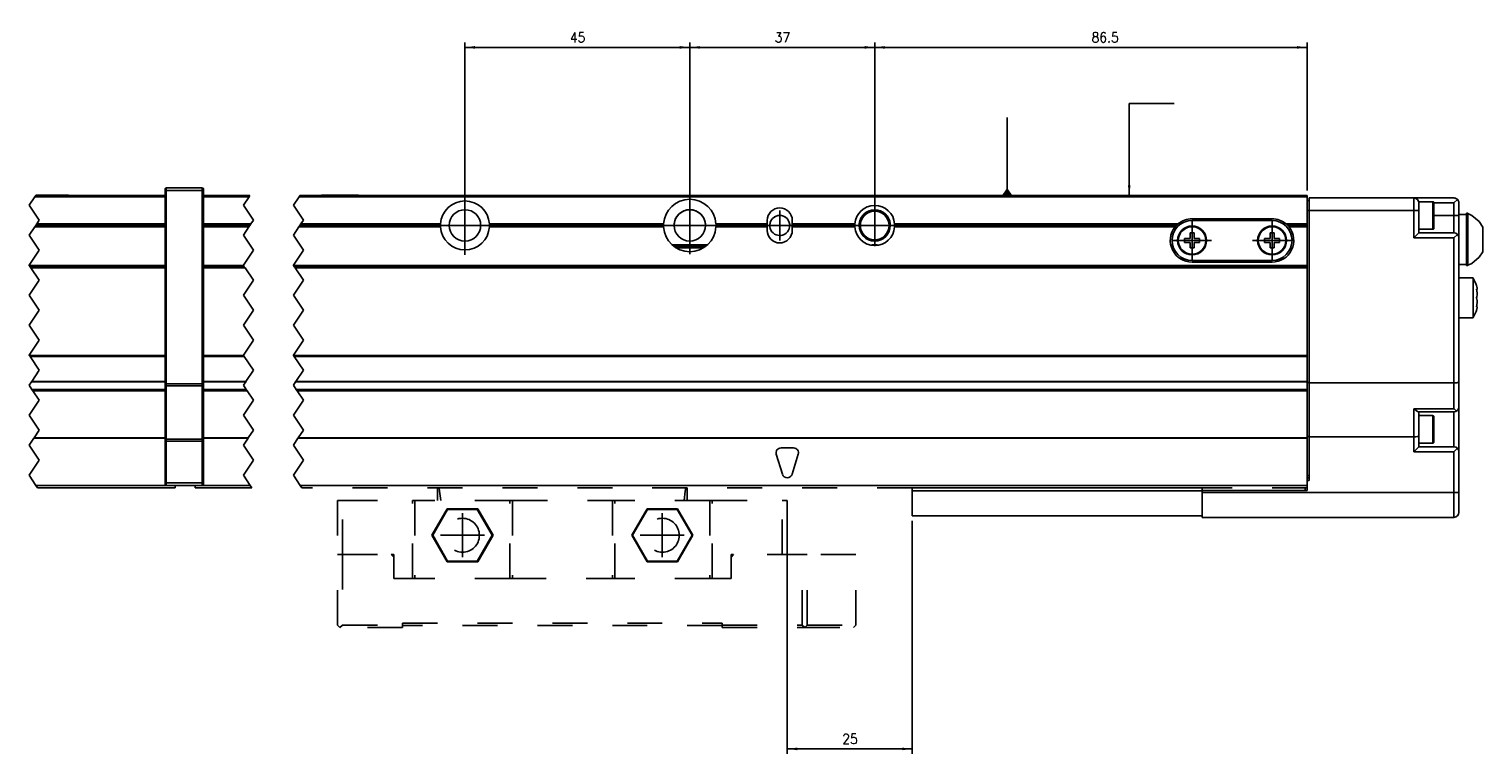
# Model space of a CAD drawing. Header units: inches. Extents: x -381 to 18445, y -418 to 176.
# Tile 11 of 37: x 124 to 415, y -197 to -52. Entities that reach past the tile are written whole.
import ezdxf

# ---------------------------------------------------------------- set-up
doc = ezdxf.new("R2010")
doc.units = ezdxf.units.IN
doc.linetypes.add('DASHED', pattern=[15, 7, -8])
doc.linetypes.add('DOT_CENTER', pattern=[14, 12, -1, 0, -1])
doc.layers.add('1', color=7, linetype='Continuous')
doc.styles.add('CONVERTER_12', font='txt.shx', dxfattribs={"width": 0.9})
doc.dimstyles.new('ME10_DIM_24', dxfattribs={"dimtxt": 2, "dimasz": 2, "dimexe": 1, "dimexo": 1, "dimgap": 1, "dimtad": 1, "dimdsep": 46, "dimtxsty": 'CONVERTER_12', "dimsah": 1, "dimcen": 0.09, "dimclrd": 2, "dimclre": 2, "dimclrt": 2, "dimadec": 0, "dimazin": 0, "dimtfac": 1, "dimtdec": 4, "dimtix": 1, "dimtmove": 0, "dimatfit": 3, "dimfxl": 1, "dimtolj": 1, "dimtzin": 0, "dimarcsym": 0})
doc.dimstyles.new('ME10_DIM_25', dxfattribs={"dimtxt": 2, "dimasz": 2, "dimexe": 1, "dimexo": 1, "dimgap": 1, "dimtad": 1, "dimdsep": 46, "dimtxsty": 'CONVERTER_12', "dimsah": 1, "dimcen": 0.09, "dimclrd": 2, "dimclre": 2, "dimclrt": 2, "dimadec": 0, "dimazin": 0, "dimtfac": 1, "dimtdec": 4, "dimtix": 1, "dimtmove": 0, "dimatfit": 3, "dimfxl": 1, "dimtolj": 1, "dimtzin": 0, "dimarcsym": 0})
doc.dimstyles.new('ME10_DIM_26', dxfattribs={"dimtxt": 2, "dimasz": 2, "dimexe": 1, "dimexo": 1, "dimgap": 1, "dimtad": 1, "dimdsep": 46, "dimtxsty": 'CONVERTER_12', "dimsah": 1, "dimcen": 0.09, "dimclrd": 2, "dimclre": 2, "dimclrt": 2, "dimadec": 0, "dimazin": 0, "dimtfac": 1, "dimtdec": 4, "dimtix": 1, "dimtmove": 0, "dimatfit": 3, "dimfxl": 1, "dimtolj": 1, "dimtzin": 0, "dimarcsym": 0})
doc.dimstyles.new('ME10_DIM_44', dxfattribs={"dimtxt": 2, "dimasz": 2, "dimexe": 1, "dimexo": 1, "dimgap": 1, "dimtad": 1, "dimdsep": 46, "dimtxsty": 'CONVERTER_12', "dimsah": 1, "dimcen": 0.09, "dimclrd": 2, "dimclre": 2, "dimclrt": 2, "dimadec": 0, "dimazin": 0, "dimtfac": 1, "dimtdec": 4, "dimtix": 1, "dimtmove": 0, "dimatfit": 3, "dimfxl": 1, "dimtolj": 1, "dimtzin": 0, "dimarcsym": 0})
doc.dimstyles.get("Standard").update_dxf_attribs({"dimtxt": 0.18, "dimasz": 0.18, "dimexe": 0.18, "dimexo": 0.0625, "dimgap": 0.09, "dimtad": 0, "dimtih": 1, "dimtoh": 1, "dimdec": 4, "dimzin": 0, "dimdsep": 46, "dimtxsty": 'Standard', "dimcen": 0.09, "dimadec": 0, "dimazin": 0, "dimtfac": 1, "dimtdec": 4, "dimtofl": 0, "dimtmove": 0, "dimatfit": 3, "dimfxl": 1, "dimtolj": 1, "dimtzin": 0, "dimarcsym": 0})

# ---------------------------------------------------------------- blocks, each defined once
blk = doc.blocks.new('CABEZA_2__8', base_point=(185.96, -171.97))
at = {"color": 2, "linetype": 'DASHED'}
for p, q in [((205.96, -144.67), (205.96, -144.03)), ((205.96, -146.53), (205.96, -144.67)), ((205.99, -144.03), (205.97, -144.03)), ((206.14, -144.04), (205.99, -144.03)), ((206.16, -144.03), (206.14, -144.04)), ((206.21, -144.03), (206.16, -144.03)), ((206.37, -144.67), (206.29, -144.03)), ((206.61, -146.53), (206.37, -144.67)), ((255.32, -146.53), (255.56, -144.67)), ((255.56, -144.67), (255.64, -144.03)), ((255.77, -144.03), (255.72, -144.03)), ((255.79, -144.04), (255.77, -144.03)), ((255.94, -144.03), (255.79, -144.04)), ((255.95, -144.03), (255.94, -144.03)), ((255.96, -144.67), (255.96, -144.03)), ((255.96, -146.53), (255.96, -144.67)), ((185.96, -146.53), (185.96, -157.37)), ((186.96, -146.53), (185.96, -146.53)), ((186.96, -146.53), (200.96, -146.53)), ((186.96, -157.37), (186.96, -146.53)), ((200.96, -162.17), (200.96, -146.53)), ((201.46, -146.53), (200.96, -146.53)), ((201.46, -146.53), (201.46, -162.17)), ((220.46, -146.53), (201.46, -146.53)), ((207.9, -148.22), (204.84, -153.52)), ((207.99, -148.37), (207.9, -148.22)), ((214.03, -148.22), (207.9, -148.22)), ((213.94, -148.37), (214.03, -148.22)), ((217.09, -153.52), (214.03, -148.22)), ((220.46, -162.17), (220.46, -146.53)), ((220.96, -146.53), (220.46, -146.53)), ((220.96, -146.53), (220.96, -162.17)), ((220.96, -146.53), (240.96, -146.53)), ((240.96, -146.53), (240.96, -162.17)), ((240.96, -146.53), (241.46, -146.53)), ((241.46, -162.17), (241.46, -146.53)), ((260.46, -146.53), (241.46, -146.53)), ((247.9, -148.22), (244.84, -153.52)), ((247.99, -148.37), (247.9, -148.22)), ((254.03, -148.22), (247.9, -148.22)), ((253.94, -148.37), (254.03, -148.22)), ((257.09, -153.52), (254.03, -148.22)), ((260.46, -146.53), (260.46, -162.17)), ((260.96, -146.53), (260.46, -146.53)), ((260.96, -162.17), (260.96, -146.53)), ((260.96, -146.53), (274.96, -146.53)), ((274.96, -157.37), (274.96, -146.53)), ((274.96, -146.53), (275.96, -146.53)), ((275.96, -146.53), (275.96, -157.37)), ((207.99, -148.37), (205.02, -153.52)), ((213.94, -148.37), (207.99, -148.37)), ((216.91, -153.52), (213.94, -148.37)), ((247.99, -148.37), (245.02, -153.52)), ((253.94, -148.37), (247.99, -148.37)), ((256.91, -153.52), (253.94, -148.37)), ((207.9, -158.83), (204.84, -153.52)), ((205.02, -153.52), (204.84, -153.52)), ((207.99, -158.67), (205.02, -153.52)), ((216.91, -153.52), (213.94, -158.67)), ((217.09, -153.52), (214.03, -158.83)), ((216.91, -153.52), (217.09, -153.52)), ((244.84, -153.52), (247.9, -158.83)), ((245.02, -153.52), (244.84, -153.52)), ((245.02, -153.52), (247.99, -158.67)), ((253.94, -158.67), (256.91, -153.52)), ((254.03, -158.83), (257.09, -153.52)), ((256.91, -153.52), (257.09, -153.52)), ((185.96, -171.47), (185.96, -157.37)), ((185.96, -157.37), (186.96, -157.37)), ((186.96, -157.37), (186.96, -171.47)), ((186.96, -157.37), (196.71, -157.37)), ((197.21, -157.37), (196.71, -157.37)), ((197.21, -157.87), (196.71, -157.37)), ((197.21, -162.17), (197.21, -157.37)), ((197.21, -157.87), (197.21, -162.17)), ((207.9, -158.83), (207.99, -158.67)), ((214.03, -158.83), (207.9, -158.83)), ((213.94, -158.67), (207.99, -158.67)), ((214.03, -158.83), (213.94, -158.67)), ((247.99, -158.67), (247.9, -158.83)), ((247.9, -158.83), (254.03, -158.83)), ((247.99, -158.67), (253.94, -158.67)), ((253.94, -158.67), (254.03, -158.83)), ((265.21, -157.37), (264.71, -157.87)), ((265.21, -157.37), (264.71, -157.37)), ((264.71, -157.37), (264.71, -157.87)), ((264.71, -157.87), (264.71, -162.17)), ((278.96, -157.37), (265.21, -157.37)), ((278.96, -171.47), (278.96, -157.37)), ((278.96, -157.37), (279.96, -157.37)), ((279.96, -171.47), (279.96, -157.37)), ((289.71, -157.37), (279.96, -157.37)), ((289.71, -171.47), (289.71, -157.37)), ((197.21, -162.17), (201.21, -162.17)), ((201.46, -162.17), (201.21, -162.17)), ((220.46, -162.17), (201.46, -162.17)), ((220.71, -162.17), (220.46, -162.17)), ((220.71, -162.17), (241.21, -162.17)), ((241.46, -162.17), (241.21, -162.17)), ((260.46, -162.17), (241.46, -162.17)), ((260.71, -162.17), (260.46, -162.17)), ((260.71, -162.17), (264.71, -162.17)), ((185.96, -171.47), (186.46, -171.97)), ((186.46, -171.97), (186.96, -171.47)), ((186.96, -171.47), (198.96, -171.47)), ((198.96, -171.47), (198.96, -171.07)), ((198.96, -171.07), (262.96, -171.07)), ((198.96, -171.97), (198.96, -171.47)), ((262.96, -171.57), (198.96, -171.57)), ((262.96, -171.07), (262.96, -171.47)), ((262.96, -171.47), (278.96, -171.47)), ((262.96, -171.47), (262.96, -171.97)), ((278.96, -171.47), (279.46, -171.97)), ((279.96, -171.47), (279.46, -171.97)), ((279.96, -171.47), (289.71, -171.47)), ((289.71, -171.47), (289.21, -171.97)), ((198.96, -171.97), (186.46, -171.97)), ((262.96, -171.97), (279.46, -171.97)), ((279.46, -171.97), (289.21, -171.97))]:
    blk.add_line(p, q, dxfattribs=at)
for centre in [(210.96, -153.52), (250.96, -153.52)]:
    blk.add_circle(centre, 3.4, dxfattribs=at)
at = {"layer": '1', "color": 2, "linetype": 'DOT_CENTER'}
for p, q in [((210.96, -149.12), (210.96, -157.92)), ((250.96, -149.12), (250.96, -157.92)), ((215.36, -153.52), (206.56, -153.52)), ((255.36, -153.52), (246.56, -153.52))]:
    blk.add_line(p, q, dxfattribs=at)
blk = doc.blocks.new('Modulos_intermedio__FL-14__10__10', base_point=(124.25, -144.03))
at = {"color": 7, "linetype": 'Continuous'}
for p, q in [((151.46, -84.28), (151.47, -84.21)), ((151.46, -84.28), (151.46, -84.53)), ((151.47, -84.21), (151.48, -84.18)), ((151.48, -84.18), (151.5, -84.14)), ((151.5, -84.14), (151.54, -84.1)), ((151.54, -84.1), (151.58, -84.07)), ((151.58, -84.07), (151.62, -84.04)), ((151.62, -84.04), (151.64, -84.04)), ((151.64, -84.04), (151.71, -84.03)), ((151.71, -84.03), (158.91, -84.03)), ((151.71, -84.03), (151.71, -84.53)), ((158.91, -84.03), (158.91, -84.53)), ((158.98, -84.04), (158.91, -84.03)), ((159.01, -84.04), (158.98, -84.04)), ((159.05, -84.07), (159.01, -84.04)), ((159.09, -84.1), (159.05, -84.07)), ((159.12, -84.14), (159.09, -84.1)), ((159.15, -84.18), (159.12, -84.14)), ((159.15, -84.21), (159.15, -84.18)), ((159.16, -84.28), (159.15, -84.21)), ((159.16, -84.28), (159.16, -84.53)), ((125.4, -85.78), (151.46, -85.78)), ((125.57, -85.53), (151.46, -85.53)), ((125.6, -85.48), (128.46, -85.48)), ((128.46, -85.48), (132.16, -85.48)), ((132.21, -85.53), (132.16, -85.48)), ((151.46, -84.53), (151.71, -84.53)), ((151.46, -84.53), (151.46, -123.21)), ((158.91, -84.53), (151.71, -84.53)), ((151.71, -84.53), (151.71, -123.21)), ((159.16, -84.53), (158.91, -84.53)), ((158.91, -84.53), (158.91, -123.21)), ((159.16, -84.53), (159.16, -123.21)), ((151.46, -91.83), (125.37, -91.83)), ((151.46, -91.53), (125.57, -91.53)), ((151.46, -91.23), (125.77, -91.23)), ((124.27, -99.53), (151.46, -99.53)), ((124.44, -99.78), (151.46, -99.78)), ((151.46, -100.03), (124.6, -100.03)), ((124.27, -117.53), (151.46, -117.53)), ((124.44, -117.78), (151.46, -117.78)), ((124.71, -122.82), (151.46, -122.82)), ((124.77, -122.73), (151.46, -122.73)), ((124.83, -124.37), (151.46, -124.37)), ((124.94, -124.53), (151.46, -124.53)), ((125.02, -124.65), (151.46, -124.65)), ((151.46, -123.21), (151.71, -123.21)), ((151.46, -123.21), (151.46, -123.52)), ((151.46, -123.52), (151.47, -123.54)), ((151.46, -123.52), (151.46, -134.19)), ((151.47, -123.54), (151.5, -123.57)), ((151.5, -123.57), (151.54, -123.59)), ((151.54, -123.59), (151.58, -123.6)), ((151.58, -123.6), (151.62, -123.61)), ((151.62, -123.61), (151.64, -123.61)), ((151.64, -123.61), (151.71, -123.62)), ((151.71, -123.21), (151.71, -123.62)), ((151.71, -123.21), (158.91, -123.21)), ((151.71, -123.62), (158.91, -123.62)), ((151.71, -123.62), (151.71, -134.3)), ((159.16, -123.21), (158.91, -123.21)), ((158.91, -123.21), (158.91, -123.62)), ((158.98, -123.61), (158.91, -123.62)), ((158.91, -123.62), (158.91, -134.3)), ((159.01, -123.61), (158.98, -123.61)), ((159.05, -123.6), (159.01, -123.61)), ((159.09, -123.59), (159.05, -123.6)), ((159.12, -123.57), (159.09, -123.59)), ((159.15, -123.54), (159.12, -123.57)), ((159.16, -123.52), (159.15, -123.54)), ((159.16, -123.21), (159.16, -123.52)), ((159.16, -123.52), (159.16, -134.19)), ((151.46, -134.11), (125.18, -134.11)), ((151.46, -134.02), (125.24, -134.02)), ((151.46, -134.19), (151.47, -134.22)), ((151.46, -134.19), (151.46, -134.71)), ((151.46, -134.71), (151.46, -143.03)), ((151.46, -134.71), (151.71, -134.71)), ((151.47, -134.22), (151.5, -134.25)), ((151.5, -134.25), (151.54, -134.27)), ((151.54, -134.27), (151.58, -134.28)), ((151.58, -134.28), (151.62, -134.29)), ((151.62, -134.29), (151.64, -134.29)), ((151.64, -134.29), (151.71, -134.3)), ((151.71, -134.3), (151.71, -134.71)), ((158.91, -134.3), (151.71, -134.3)), ((151.71, -134.71), (151.71, -143.03)), ((158.91, -134.71), (151.71, -134.71)), ((158.98, -134.29), (158.91, -134.3)), ((158.91, -134.3), (158.91, -134.71)), ((158.91, -134.71), (158.91, -143.03)), ((159.16, -134.71), (158.91, -134.71)), ((159.01, -134.29), (158.98, -134.29)), ((159.05, -134.28), (159.01, -134.29)), ((159.09, -134.27), (159.05, -134.28)), ((159.12, -134.25), (159.09, -134.27)), ((159.15, -134.22), (159.12, -134.25)), ((159.16, -134.19), (159.15, -134.22)), ((159.16, -134.19), (159.16, -134.71)), ((159.16, -134.71), (159.16, -143.03)), ((125.6, -143.53), (151.71, -143.53)), ((125.94, -144.03), (153.46, -144.03)), ((151.46, -143.03), (151.71, -143.03)), ((151.46, -143.03), (151.46, -143.28)), ((151.46, -143.28), (151.47, -143.34)), ((151.47, -143.34), (151.48, -143.37)), ((151.48, -143.37), (151.5, -143.41)), ((151.5, -143.41), (151.54, -143.45)), ((151.54, -143.45), (151.58, -143.49)), ((151.58, -143.49), (151.62, -143.51)), ((151.62, -143.51), (151.64, -143.52)), ((151.64, -143.52), (151.71, -143.53)), ((151.71, -143.03), (151.71, -143.53)), ((151.71, -143.03), (158.91, -143.03)), ((151.71, -143.53), (158.91, -143.53)), ((153.46, -143.53), (153.46, -144.03)), ((159.16, -143.03), (158.91, -143.03)), ((158.91, -143.03), (158.91, -143.53)), ((158.98, -143.52), (158.91, -143.53)), ((159.01, -143.51), (158.98, -143.52)), ((159.05, -143.49), (159.01, -143.51)), ((159.09, -143.45), (159.05, -143.49)), ((159.12, -143.41), (159.09, -143.45)), ((159.15, -143.37), (159.12, -143.41)), ((159.16, -143.28), (159.15, -143.34)), ((159.15, -143.34), (159.15, -143.37)), ((159.16, -143.03), (159.16, -143.28))]:
    blk.add_line(p, q, dxfattribs=at)
at = {"color": 2, "linetype": 'DOT_CENTER'}
for p, q in [((125.4, -85.78), (124.25, -87.5)), ((125.57, -85.53), (125.4, -85.78)), ((125.57, -85.53), (125.6, -85.48)), ((124.25, -87.5), (126.25, -90.5)), ((125.37, -91.83), (124.25, -93.5)), ((125.37, -91.83), (125.57, -91.53)), ((125.57, -91.53), (125.77, -91.23)), ((126.25, -90.5), (125.77, -91.23)), ((124.25, -93.5), (126.25, -96.5)), ((126.25, -96.5), (124.25, -99.5)), ((124.25, -99.5), (124.27, -99.53)), ((124.27, -99.53), (124.44, -99.78)), ((124.6, -100.03), (124.44, -99.78)), ((124.6, -100.03), (126.25, -102.5)), ((126.25, -102.5), (124.25, -105.5)), ((124.25, -105.5), (126.25, -108.5)), ((126.25, -108.5), (124.25, -111.5)), ((124.25, -111.5), (126.25, -114.5)), ((126.25, -114.5), (124.25, -117.5)), ((124.25, -117.5), (124.27, -117.53)), ((124.27, -117.53), (124.44, -117.78)), ((124.44, -117.78), (126.25, -120.5)), ((126.25, -120.5), (124.77, -122.73)), ((124.71, -122.82), (124.25, -123.5)), ((124.25, -123.5), (124.83, -124.37)), ((124.77, -122.73), (124.71, -122.82)), ((124.83, -124.37), (124.94, -124.53)), ((124.96, -124.56), (124.94, -124.53)), ((125.02, -124.65), (124.96, -124.56)), ((125.02, -124.65), (126.25, -126.5)), ((126.25, -126.5), (124.25, -129.5)), ((124.25, -129.5), (126.25, -132.5)), ((126.25, -132.5), (125.24, -134.02)), ((125.18, -134.11), (124.25, -135.5)), ((124.25, -135.5), (126.25, -138.5)), ((125.18, -134.11), (125.24, -134.02)), ((126.25, -138.5), (124.25, -141.5)), ((124.25, -141.5), (125.6, -143.53)), ((125.6, -143.53), (125.94, -144.03))]:
    blk.add_line(p, q, dxfattribs=at)
blk = doc.blocks.new('Modulo_der__20-ET___11', base_point=(157.46, -149.93))
at = {"color": 7, "linetype": 'Continuous'}
for p, q in [((159.16, -85.53), (168.45, -85.53)), ((159.16, -85.78), (168.29, -85.78)), ((178.29, -85.78), (379.96, -85.78)), ((178.45, -85.53), (379.96, -85.53)), ((182.71, -85.53), (182.76, -85.48)), ((182.76, -85.48), (190.16, -85.48)), ((190.21, -85.53), (190.16, -85.48)), ((379.96, -85.53), (379.96, -85.78)), ((379.96, -91.23), (379.96, -85.78)), ((379.96, -86.53), (380.36, -86.53)), ((380.36, -86.03), (401.36, -86.03)), ((380.36, -88.53), (380.36, -86.03)), ((401.36, -88.53), (401.36, -86.03)), ((401.36, -86.03), (409.36, -86.03)), ((402.36, -86.78), (405.16, -86.78)), ((402.36, -86.78), (402.36, -87.03)), ((402.36, -88.53), (402.36, -87.03)), ((405.16, -86.78), (405.23, -86.79)), ((405.16, -86.78), (405.16, -92.28)), ((405.23, -86.79), (405.34, -86.88)), ((405.34, -86.88), (405.36, -87.17)), ((405.35, -87.03), (409.36, -87.03)), ((405.36, -87.17), (405.36, -92.08)), ((409.57, -86.05), (409.36, -86.03)), ((409.36, -87.03), (410.07, -86.32)), ((409.36, -87.03), (409.36, -89.53)), ((409.75, -86.1), (409.57, -86.05)), ((409.77, -86.11), (409.75, -86.1)), ((409.95, -86.22), (409.77, -86.11)), ((410.07, -86.32), (409.95, -86.22)), ((410.07, -86.32), (410.11, -86.36)), ((410.11, -86.36), (410.23, -86.53)), ((410.23, -86.53), (410.29, -86.65)), ((410.29, -86.65), (410.31, -86.72)), ((410.31, -86.72), (410.36, -86.92)), ((410.36, -86.92), (410.36, -87.03)), ((410.36, -87.03), (410.36, -89.53)), ((208.74, -89.95), (208.73, -89.96)), ((214.19, -89.96), (214.19, -89.95)), ((356.96, -90.18), (372.96, -90.18)), ((379.96, -88.53), (380.36, -88.53)), ((380.36, -88.53), (401.36, -88.53)), ((380.36, -123.03), (380.36, -88.53)), ((401.36, -94.03), (401.36, -88.53)), ((402.36, -88.53), (401.36, -88.53)), ((402.36, -93.03), (402.36, -88.53)), ((405.36, -89.53), (409.36, -89.53)), ((409.36, -89.53), (410.36, -89.53)), ((409.36, -89.53), (409.36, -93.03)), ((411.86, -89.32), (410.36, -89.32)), ((410.36, -89.53), (410.36, -94.03)), ((411.86, -89.07), (412.11, -89.07)), ((411.86, -96.12), (411.86, -89.07)), ((412.11, -89.07), (412.11, -89.15)), ((412.11, -96.12), (412.11, -89.07)), ((412.11, -89.15), (412.95, -89.54)), ((412.95, -89.54), (414.44, -90.77)), ((168.65, -91.23), (159.16, -91.23)), ((168.45, -91.53), (159.16, -91.53)), ((168.25, -91.83), (159.16, -91.83)), ((178.25, -91.83), (206.57, -91.83)), ((206.56, -91.53), (178.45, -91.53)), ((178.65, -91.23), (206.57, -91.23)), ((206.56, -91.53), (206.57, -91.23)), ((206.57, -91.83), (206.56, -91.53)), ((251.22, -91.23), (216.35, -91.23)), ((216.35, -91.23), (216.36, -91.53)), ((216.36, -91.53), (216.35, -91.83)), ((216.35, -91.83), (251.22, -91.83)), ((251.21, -91.53), (216.36, -91.53)), ((251.21, -91.53), (251.22, -91.23)), ((251.22, -91.83), (251.21, -91.53)), ((271.96, -91.23), (261.71, -91.23)), ((261.71, -91.23), (261.71, -91.53)), ((271.96, -91.53), (261.71, -91.53)), ((261.71, -91.53), (261.71, -91.83)), ((261.71, -91.83), (271.96, -91.83)), ((271.96, -91.23), (271.96, -90.53)), ((271.96, -91.53), (271.96, -91.23)), ((271.96, -91.83), (271.96, -91.53)), ((271.96, -92.53), (271.96, -91.83)), ((276.96, -90.53), (276.96, -91.23)), ((276.96, -91.23), (276.96, -91.53)), ((289.47, -91.23), (276.96, -91.23)), ((289.46, -91.53), (276.96, -91.53)), ((276.96, -91.53), (276.96, -91.83)), ((276.96, -91.83), (289.47, -91.83)), ((276.96, -91.83), (276.96, -92.53)), ((289.46, -91.53), (289.47, -91.23)), ((289.47, -91.83), (289.46, -91.53)), ((297.45, -91.23), (297.46, -91.53)), ((297.45, -91.23), (354.13, -91.23)), ((297.45, -91.28), (297.45, -91.77)), ((297.46, -91.53), (297.45, -91.83)), ((297.45, -91.83), (353.55, -91.83)), ((297.46, -91.53), (353.82, -91.53)), ((353.55, -91.83), (353.63, -91.73)), ((353.63, -91.73), (353.82, -91.53)), ((353.82, -91.53), (354.13, -91.23)), ((354.13, -91.23), (354.18, -91.23)), ((354.13, -91.23), (354.33, -91.23)), ((354.26, -91.23), (354.13, -91.23)), ((354.18, -91.23), (354.84, -91.23)), ((356.56, -93.03), (356.56, -94.13)), ((357.36, -93.03), (356.56, -93.03)), ((356.96, -90.53), (372.96, -90.53)), ((357.36, -94.13), (357.36, -93.03)), ((372.56, -93.03), (372.56, -94.13)), ((373.36, -93.03), (372.56, -93.03)), ((373.36, -94.13), (373.36, -93.03)), ((375.8, -91.23), (379.96, -91.23)), ((375.8, -91.23), (376.11, -91.53)), ((376.11, -91.53), (376.3, -91.73)), ((376.11, -91.53), (379.96, -91.53)), ((376.3, -91.73), (376.37, -91.83)), ((376.37, -91.83), (379.96, -91.83)), ((379.96, -91.53), (379.96, -91.23)), ((379.96, -91.83), (379.96, -91.53)), ((379.96, -99.53), (379.96, -91.83)), ((402.36, -93.03), (401.36, -94.03)), ((405.16, -92.28), (402.36, -92.28)), ((409.36, -93.03), (402.36, -93.03)), ((405.16, -92.28), (405.23, -92.27)), ((405.23, -92.27), (405.34, -92.18)), ((405.34, -92.18), (405.36, -92.08)), ((409.36, -93.03), (409.75, -93.1)), ((414.44, -90.77), (415.16, -91.86)), ((415.16, -94.32), (415.16, -91.86)), ((214.19, -93.1), (214.19, -93.09)), ((259.94, -95.43), (252.99, -95.43)), ((252.99, -95.43), (259.94, -95.43)), ((253.4, -95.73), (259.53, -95.73)), ((294.03, -95.43), (292.9, -95.43)), ((294.01, -95.43), (292.92, -95.43)), ((355.46, -94.13), (355.46, -94.93)), ((356.56, -94.13), (355.46, -94.13)), ((355.46, -94.93), (356.56, -94.93)), ((356.56, -94.93), (356.56, -96.03)), ((358.46, -94.13), (357.36, -94.13)), ((357.36, -94.93), (358.46, -94.93)), ((357.36, -96.03), (357.36, -94.93)), ((358.46, -94.93), (358.46, -94.13)), ((371.46, -94.13), (371.46, -94.93)), ((372.56, -94.13), (371.46, -94.13)), ((371.46, -94.93), (372.56, -94.93)), ((372.56, -94.93), (372.56, -96.03)), ((374.46, -94.13), (373.36, -94.13)), ((373.36, -94.93), (374.46, -94.93)), ((373.36, -96.03), (373.36, -94.93)), ((374.46, -94.93), (374.46, -94.13)), ((409.36, -94.03), (401.36, -94.03)), ((410.07, -93.32), (409.36, -94.03)), ((409.36, -123.03), (409.36, -94.03)), ((409.75, -93.1), (410.07, -93.32)), ((410.07, -93.32), (410.11, -93.36)), ((410.11, -93.36), (410.23, -93.53)), ((410.23, -93.53), (410.29, -93.65)), ((410.29, -93.65), (410.31, -93.72)), ((410.31, -93.72), (410.36, -93.92)), ((410.36, -93.92), (410.36, -94.03)), ((410.36, -122.84), (410.36, -94.03)), ((415.16, -96.79), (415.16, -94.32)), ((253.88, -96), (259.05, -96)), ((356.56, -96.03), (357.36, -96.03)), ((372.96, -98.53), (356.96, -98.53)), ((372.96, -98.88), (356.96, -98.88)), ((372.56, -96.03), (373.36, -96.03)), ((411.86, -99.57), (411.86, -96.12)), ((412.11, -99.49), (412.11, -96.12)), ((414.44, -97.87), (412.95, -99.11)), ((415.16, -96.79), (414.44, -97.87)), ((159.16, -99.53), (167.15, -99.53)), ((159.16, -99.78), (167.32, -99.78)), ((167.49, -100.03), (159.16, -100.03)), ((177.15, -99.53), (379.96, -99.53)), ((177.32, -99.78), (379.96, -99.78)), ((379.96, -100.03), (177.49, -100.03)), ((379.96, -99.53), (379.96, -99.78)), ((379.96, -99.78), (379.96, -100.03)), ((379.96, -100.03), (379.96, -117.53)), ((411.86, -99.32), (410.36, -99.32)), ((411.86, -99.57), (412.11, -99.57)), ((412.95, -99.11), (412.11, -99.49)), ((412.11, -99.57), (412.11, -99.49)), ((413.19, -102.03), (410.36, -102.03)), ((413.19, -102.09), (413.19, -102.03)), ((413.19, -102.03), (413.19, -102.09)), ((413.78, -103.33), (413.19, -102.09)), ((413.19, -102.09), (413.19, -104.66)), ((413.19, -104.66), (413.19, -110.03)), ((413.86, -103.53), (413.78, -103.33)), ((413.96, -103.84), (413.86, -103.53)), ((413.95, -104.59), (413.86, -104.26)), ((413.86, -104.26), (413.96, -104.33)), ((413.88, -104.33), (413.97, -104.33)), ((413.88, -104.33), (413.95, -104.59)), ((413.96, -104.64), (413.95, -104.59)), ((413.95, -104.59), (413.96, -104.64)), ((413.97, -103.89), (413.96, -103.84)), ((413.96, -104.33), (413.97, -104.33)), ((413.97, -104.7), (413.96, -104.64)), ((413.96, -104.64), (413.97, -104.7)), ((413.99, -103.96), (413.97, -103.89)), ((413.97, -104.33), (414.02, -104.21)), ((414.01, -105.03), (413.97, -104.7)), ((413.97, -104.7), (414.01, -105.03)), ((414.01, -104.09), (413.99, -103.96)), ((414.02, -104.21), (414.01, -104.09)), ((413.86, -106.03), (413.96, -105.81)), ((413.96, -105.81), (413.86, -106.03)), ((413.96, -106.25), (413.86, -106.03)), ((413.86, -106.03), (413.96, -106.25)), ((413.86, -107.8), (413.95, -107.47)), ((413.95, -107.47), (413.88, -107.73)), ((413.95, -107.47), (413.96, -107.42)), ((413.96, -107.42), (413.95, -107.47)), ((413.96, -105.81), (413.97, -105.76)), ((413.97, -105.76), (413.96, -105.81)), ((413.97, -106.29), (413.96, -106.25)), ((413.96, -106.25), (413.97, -106.29)), ((413.96, -107.42), (413.97, -107.35)), ((413.97, -107.35), (413.96, -107.42)), ((413.97, -105.76), (414.01, -105.51)), ((414.01, -105.51), (413.97, -105.76)), ((414.01, -106.55), (413.97, -106.29)), ((413.97, -106.29), (414.01, -106.55)), ((413.97, -107.35), (414.01, -107.03)), ((414.01, -107.03), (413.97, -107.35)), ((414.02, -105.28), (414.01, -105.03)), ((414.01, -105.03), (414.02, -105.28)), ((414.01, -105.51), (414.02, -105.36)), ((414.02, -105.36), (414.01, -105.51)), ((414.02, -106.7), (414.01, -106.55)), ((414.01, -106.55), (414.02, -106.7)), ((414.01, -107.03), (414.02, -106.78)), ((414.02, -106.78), (414.01, -107.03)), ((414.02, -105.36), (414.02, -105.28)), ((414.02, -105.28), (414.02, -105.36)), ((414.02, -106.78), (414.02, -106.7)), ((414.02, -106.7), (414.02, -106.78)), ((413.19, -110.03), (410.36, -110.03)), ((413.78, -108.72), (413.19, -109.97)), ((413.86, -108.53), (413.78, -108.72)), ((413.96, -107.73), (413.86, -107.8)), ((413.86, -108.53), (413.96, -108.22)), ((413.88, -107.73), (413.97, -107.73)), ((413.97, -107.73), (413.96, -107.73)), ((413.96, -108.22), (413.97, -108.17)), ((414.02, -107.84), (413.97, -107.73)), ((413.97, -108.17), (413.99, -108.09)), ((413.99, -108.09), (414.01, -107.96)), ((414.01, -107.96), (414.02, -107.84)), ((159.16, -117.53), (167.15, -117.53)), ((159.16, -117.78), (167.32, -117.78)), ((177.15, -117.53), (379.96, -117.53)), ((177.32, -117.78), (379.96, -117.78)), ((379.96, -117.53), (379.96, -117.78)), ((379.96, -117.78), (379.96, -122.73)), ((159.16, -122.73), (167.65, -122.73)), ((159.16, -122.82), (167.59, -122.82)), ((159.16, -124.37), (167.72, -124.37)), ((159.16, -124.53), (167.82, -124.53)), ((159.16, -124.65), (167.9, -124.65)), ((177.59, -122.82), (379.96, -122.82)), ((177.65, -122.73), (379.96, -122.73)), ((177.72, -124.37), (379.96, -124.37)), ((379.96, -124.53), (177.83, -124.54)), ((177.9, -124.65), (379.96, -124.65)), ((379.96, -122.73), (379.96, -122.82)), ((379.96, -122.82), (379.96, -124.37)), ((379.96, -122.93), (380.36, -122.93)), ((379.96, -124.37), (379.96, -124.53)), ((379.96, -124.65), (379.96, -124.53)), ((379.96, -124.65), (379.96, -134.02)), ((380.36, -123.03), (409.36, -123.03)), ((380.36, -123.03), (380.36, -133.83)), ((409.57, -123.02), (409.36, -123.03)), ((409.36, -128.19), (409.36, -123.03)), ((409.75, -123.01), (409.57, -123.02)), ((409.77, -123.01), (409.75, -123.01)), ((409.95, -122.99), (409.77, -123.01)), ((410.07, -122.97), (409.95, -122.99)), ((410.11, -122.97), (410.07, -122.97)), ((410.23, -122.93), (410.11, -122.97)), ((410.29, -122.91), (410.23, -122.93)), ((410.31, -122.9), (410.29, -122.91)), ((410.36, -122.86), (410.31, -122.9)), ((410.36, -122.84), (410.36, -122.86)), ((410.36, -127.83), (410.36, -122.84)), ((410.29, -128.21), (410.36, -127.83)), ((410.35, -128), (410.36, -127.84)), ((410.36, -127.84), (410.36, -136.83)), ((401.36, -128.19), (401.39, -128.21)), ((409.36, -128.19), (401.36, -128.19)), ((401.36, -133.83), (401.36, -128.19)), ((401.39, -128.21), (401.75, -128.52)), ((401.75, -128.52), (401.77, -128.53)), ((401.77, -128.53), (402.07, -128.74)), ((402.07, -128.74), (402.09, -128.75)), ((402.09, -128.75), (402.3, -128.83)), ((409.36, -128.83), (402.3, -128.83)), ((402.36, -133.64), (402.36, -128.83)), ((405.16, -129.58), (402.36, -129.58)), ((405.23, -129.59), (405.16, -129.58)), ((405.16, -129.58), (405.16, -135.08)), ((405.34, -129.68), (405.23, -129.59)), ((405.36, -129.97), (405.34, -129.68)), ((405.36, -129.97), (405.36, -134.88)), ((409.36, -128.19), (409.39, -128.21)), ((409.75, -128.75), (409.36, -128.83)), ((409.36, -128.83), (409.36, -135.83)), ((409.39, -128.21), (409.75, -128.52)), ((409.75, -128.52), (409.77, -128.53)), ((409.93, -128.65), (409.75, -128.75)), ((409.77, -128.53), (409.93, -128.65)), ((409.93, -128.65), (410.07, -128.53)), ((410.07, -128.53), (410.29, -128.21)), ((380.36, -133.73), (379.96, -133.73)), ((401.75, -133.81), (401.36, -133.83)), ((402.07, -133.77), (401.75, -133.81)), ((402.29, -133.71), (402.07, -133.77)), ((402.36, -133.64), (402.29, -133.71)), ((402.36, -135.83), (402.36, -133.64)), ((168.12, -134.02), (159.16, -134.02)), ((168.06, -134.11), (159.16, -134.11)), ((379.96, -134.11), (178.06, -134.11)), ((379.96, -134.02), (178.12, -134.02)), ((274.71, -136.03), (277.21, -136.03)), ((379.96, -134.02), (379.96, -134.11)), ((379.96, -134.11), (379.96, -142.53)), ((401.36, -133.83), (380.36, -133.83)), ((380.36, -133.83), (380.36, -142.53)), ((401.36, -136.83), (401.36, -133.83)), ((402.36, -135.83), (401.36, -136.83)), ((405.16, -135.08), (402.36, -135.08)), ((402.36, -135.83), (409.36, -135.83)), ((405.16, -135.08), (405.23, -135.07)), ((405.23, -135.07), (405.34, -134.98)), ((405.34, -134.98), (405.36, -134.88)), ((409.75, -135.9), (409.36, -135.83)), ((409.36, -136.83), (410.07, -136.12)), ((410.07, -136.12), (409.75, -135.9)), ((410.29, -136.45), (410.07, -136.12)), ((410.36, -136.83), (410.29, -136.45)), ((275.01, -141.32), (273.76, -137.32)), ((278.17, -137.32), (276.92, -141.32)), ((401.36, -136.83), (409.36, -136.83)), ((409.36, -136.83), (409.36, -144.93)), ((410.36, -136.83), (410.36, -144.93)), ((380.36, -141.53), (379.96, -141.53)), ((380.36, -142.03), (379.96, -142.03)), ((379.96, -142.53), (379.96, -144.53)), ((380.36, -142.53), (379.96, -142.53)), ((157.46, -143.53), (157.46, -144.03)), ((157.46, -144.03), (168.82, -144.03)), ((158.91, -143.53), (168.49, -143.53)), ((178.49, -143.53), (379.96, -143.53)), ((300.96, -144.03), (358.96, -144.03)), ((300.96, -144.63), (300.96, -144.03)), ((300.96, -144.63), (300.96, -149.63)), ((358.96, -144.63), (300.96, -144.63)), ((358.96, -144.03), (358.96, -144.53)), ((358.96, -144.53), (379.96, -144.53)), ((358.96, -144.93), (358.96, -144.53)), ((358.96, -144.93), (358.96, -149.93)), ((409.36, -144.93), (358.96, -144.93)), ((379.56, -144.03), (379.56, -144.53)), ((409.36, -144.93), (409.36, -149.93)), ((409.36, -144.93), (410.36, -144.93)), ((410.36, -144.93), (410.36, -148.93)), ((300.96, -149.63), (358.96, -149.63)), ((409.36, -149.93), (358.96, -149.93))]:
    blk.add_line(p, q, dxfattribs=at)
at = {"color": 2, "linetype": 'DOT_CENTER'}
for p, q in [((167.14, -87.5), (168.29, -85.78)), ((168.29, -85.78), (168.45, -85.53)), ((178.29, -85.78), (177.14, -87.5)), ((178.45, -85.53), (178.29, -85.78)), ((169.14, -90.5), (167.14, -87.5)), ((177.14, -87.5), (179.14, -90.5)), ((167.14, -93.5), (168.25, -91.83)), ((168.25, -91.83), (168.45, -91.53)), ((168.45, -91.53), (168.65, -91.23)), ((168.65, -91.23), (169.14, -90.5)), ((178.25, -91.83), (177.14, -93.5)), ((178.45, -91.53), (178.25, -91.83)), ((178.65, -91.23), (178.45, -91.53)), ((179.14, -90.5), (178.65, -91.23)), ((169.14, -96.5), (167.14, -93.5)), ((177.14, -93.5), (179.14, -96.5)), ((167.14, -99.5), (169.14, -96.5)), ((179.14, -96.5), (177.14, -99.5)), ((167.15, -99.53), (167.14, -99.5)), ((167.32, -99.78), (167.15, -99.53)), ((167.32, -99.78), (167.49, -100.03)), ((169.14, -102.5), (167.49, -100.03)), ((177.14, -99.5), (177.15, -99.53)), ((177.15, -99.53), (177.32, -99.78)), ((177.49, -100.03), (177.32, -99.78)), ((177.49, -100.03), (179.14, -102.5)), ((167.14, -105.5), (169.14, -102.5)), ((179.14, -102.5), (177.14, -105.5)), ((169.14, -108.5), (167.14, -105.5)), ((177.14, -105.5), (179.14, -108.5)), ((167.14, -111.5), (169.14, -108.5)), ((179.14, -108.5), (177.14, -111.5)), ((169.14, -114.5), (167.14, -111.5)), ((177.14, -111.5), (179.14, -114.5)), ((167.14, -117.5), (169.14, -114.5)), ((179.14, -114.5), (177.14, -117.5)), ((167.15, -117.53), (167.14, -117.5)), ((167.32, -117.78), (167.15, -117.53)), ((169.14, -120.5), (167.32, -117.78)), ((177.14, -117.5), (177.15, -117.53)), ((177.15, -117.53), (177.32, -117.78)), ((177.32, -117.78), (179.14, -120.5)), ((167.65, -122.73), (169.14, -120.5)), ((179.14, -120.5), (177.65, -122.73)), ((167.14, -123.5), (167.59, -122.82)), ((167.72, -124.37), (167.14, -123.5)), ((167.59, -122.82), (167.65, -122.73)), ((167.82, -124.53), (167.72, -124.37)), ((167.81, -124.51), (167.82, -124.53)), ((167.82, -124.53), (167.9, -124.65)), ((169.14, -126.5), (167.9, -124.65)), ((177.59, -122.82), (177.14, -123.5)), ((177.14, -123.5), (177.72, -124.37)), ((177.65, -122.73), (177.59, -122.82)), ((177.72, -124.37), (177.83, -124.54)), ((177.9, -124.65), (177.83, -124.54)), ((177.9, -124.65), (179.14, -126.5)), ((167.14, -129.5), (169.14, -126.5)), ((179.14, -126.5), (177.14, -129.5)), ((169.14, -132.5), (167.14, -129.5)), ((177.14, -129.5), (179.14, -132.5)), ((168.12, -134.02), (169.14, -132.5)), ((179.14, -132.5), (178.12, -134.02)), ((167.14, -135.5), (168.06, -134.11)), ((169.14, -138.5), (167.14, -135.5)), ((168.12, -134.02), (168.06, -134.11)), ((178.06, -134.11), (177.14, -135.5)), ((177.14, -135.5), (179.14, -138.5)), ((178.06, -134.11), (178.12, -134.02)), ((167.14, -141.5), (169.14, -138.5)), ((179.14, -138.5), (177.14, -141.5)), ((168.49, -143.53), (167.14, -141.5)), ((177.14, -141.5), (178.49, -143.53))]:
    blk.add_line(p, q, dxfattribs=at)
at = {"color": 2, "linetype": 'DASHED'}
for p, q in [((168.82, -144.03), (168.49, -143.53)), ((178.49, -143.53), (178.82, -144.03)), ((300.96, -144.03), (178.82, -144.03)), ((379.96, -144.03), (358.96, -144.03))]:
    blk.add_line(p, q, dxfattribs=at)
at = {"color": 7, "linetype": 'Continuous'}
for centre, radius in [((211.46, -91.53), 3.15), ((256.46, -91.53), 3.15), ((293.46, -91.53), 2.87), ((356.96, -94.53), 2.9), ((356.96, -94.53), 2.75), ((372.96, -94.53), 2.9), ((372.96, -94.53), 2.75)]:
    blk.add_circle(centre, radius, dxfattribs=at)
for centre, radius, start, end in [((211.46, -91.53), 4.9, 3.5101, 176.4899), ((256.46, -91.53), 5.25, 3.2758, 176.7242), ((401.36, -87.03), 1, 0, 90), ((256.46, -91.53), 3.15, 5.9281, 174.0719), ((274.46, -90.53), 2.5, 0, 180), ((274.46, -91.53), 2, 5.9999, 174.0001), ((274.46, -91.53), 2, 299.9805, 270), ((293.46, -91.53), 4, 4.358, 175.642), ((293.46, -91.53), 3.12, 90, 270), ((293.46, -91.53), 3.13, 6.0338, 173.9662), ((293.46, -91.53), 2.88, 6, 174), ((293.46, -91.53), 3.12, 270, 90), ((356.96, -94.53), 4.35, 90, 130.6088), ((372.96, -94.53), 4.35, 49.3912, 90), ((211.46, -91.53), 4.9, 183.5101, 356.4899), ((256.46, -91.53), 5.25, 183.2758, 356.7242), ((274.46, -92.53), 2.5, 180, 0), ((293.46, -91.53), 4, 184.2445, 355.7555), ((356.96, -94.53), 4.35, 141.5932, 270), ((356.96, -94.53), 4, 90, 270), ((372.96, -94.53), 4, 270, 90), ((372.96, -94.53), 4.35, 270, 38.4068), ((274.46, -91.53), 2, 270, 299.9805), ((274.71, -137.03), 1, 90, 197.354), ((277.21, -137.03), 1, 342.646, 90), ((275.96, -141.03), 1, 197.354, 342.646), ((409.36, -148.93), 1, 270, 0)]:
    blk.add_arc(centre, radius, start, end, dxfattribs=at)
at = {"layer": '1', "color": 2, "linetype": 'DOT_CENTER'}
for p, q in [((211.46, -85.63), (211.46, -97.43)), ((256.46, -85.28), (256.46, -97.78)), ((211.46, -87.38), (211.46, -95.68)), ((256.46, -87.38), (256.46, -95.68)), ((274.46, -88.53), (274.46, -94.53)), ((293.46, -87.41), (293.46, -95.66)), ((217.36, -91.53), (205.56, -91.53)), ((215.61, -91.53), (207.31, -91.53)), ((262.71, -91.53), (250.21, -91.53)), ((260.61, -91.53), (252.31, -91.53)), ((277.46, -91.53), (271.46, -91.53)), ((297.59, -91.53), (289.34, -91.53)), ((356.96, -90.63), (356.96, -98.43)), ((372.96, -90.63), (372.96, -98.43)), ((360.86, -94.53), (353.06, -94.53)), ((376.86, -94.53), (369.06, -94.53))]:
    blk.add_line(p, q, dxfattribs=at)
blk = doc.blocks.new('L-174__14', base_point=(-257.09, -171.97))
for name, p in [('Modulos_intermedio__FL-14__10__10', (124.25, -144.03)), ('Modulo_der__20-ET___11', (157.46, -149.93)), ('CABEZA_2__8', (185.96, -171.97))]:
    blk.add_blockref(name, p)
blk = doc.blocks.new('*D107')
at = {"layer": '1', "color": 2, "linetype": 'Continuous'}
for p, q in [((275.96, -147.53), (275.96, -197.27)), ((300.96, -150.63), (300.96, -197.27)), ((300.96, -196.27), (275.96, -196.27))]:
    blk.add_line(p, q, dxfattribs=at)
at = {"layer": '1', "color": 2}
for points in [[(277.96, -196), (277.96, -196.53), (275.96, -196.27)], [(298.96, -196.53), (298.96, -196), (300.96, -196.27)]]:
    blk.add_solid(points, dxfattribs=at)
at = {"layer": '1', "color": 2, "insert": (286.96, -195.27), "char_height": 2, "attachment_point": 7, "rotation": 0.0001, "line_spacing_factor": 0.60024, "style": 'CONVERTER_12'}
blk.add_mtext('25', dxfattribs=at)
blk = doc.blocks.new('*D108')
at = {"layer": '1', "color": 2, "linetype": 'Continuous'}
for p, q in [((293.46, -90.53), (293.46, -54.9)), ((379.96, -84.53), (379.96, -54.9)), ((379.96, -55.9), (293.46, -55.9))]:
    blk.add_line(p, q, dxfattribs=at)
at = {"layer": '1', "color": 2}
for points in [[(295.46, -55.64), (295.46, -56.17), (293.46, -55.9)], [(377.96, -56.17), (377.96, -55.64), (379.96, -55.9)]]:
    blk.add_solid(points, dxfattribs=at)
at = {"layer": '1', "color": 2, "insert": (336.87, -54.9), "char_height": 2, "attachment_point": 7, "rotation": 0.0001, "line_spacing_factor": 0.60024, "style": 'CONVERTER_12'}
blk.add_mtext('86.5', dxfattribs=at)
blk = doc.blocks.new('*D109')
at = {"layer": '1', "color": 2, "linetype": 'Continuous'}
for p, q in [((256.46, -90.53), (256.46, -54.91)), ((293.46, -90.53), (293.46, -54.91)), ((293.46, -55.91), (256.46, -55.91))]:
    blk.add_line(p, q, dxfattribs=at)
at = {"layer": '1', "color": 2}
for points in [[(258.46, -55.64), (258.46, -56.17), (256.46, -55.91)], [(291.46, -56.17), (291.46, -55.64), (293.46, -55.91)]]:
    blk.add_solid(points, dxfattribs=at)
at = {"layer": '1', "color": 2, "insert": (273.46, -54.91), "char_height": 2, "attachment_point": 7, "rotation": 0.0001, "line_spacing_factor": 0.60024, "style": 'CONVERTER_12'}
blk.add_mtext('37', dxfattribs=at)
blk = doc.blocks.new('*D128')
at = {"layer": '1', "color": 2, "linetype": 'Continuous'}
for p, q in [((211.46, -90.53), (211.46, -54.9)), ((256.46, -90.53), (256.46, -54.9)), ((211.46, -55.9), (256.46, -55.9))]:
    blk.add_line(p, q, dxfattribs=at)
at = {"layer": '1', "color": 2}
for points in [[(213.46, -55.64), (213.46, -56.17), (211.46, -55.9)], [(254.46, -56.17), (254.46, -55.64), (256.46, -55.9)]]:
    blk.add_solid(points, dxfattribs=at)
at = {"layer": '1', "color": 2, "insert": (232.46, -54.9), "char_height": 2, "attachment_point": 7, "rotation": 0.0001, "line_spacing_factor": 0.60024, "style": 'CONVERTER_12'}
blk.add_mtext('45', dxfattribs=at)
blk = doc.blocks.new('Alzado1', base_point=(2017.536, -128))
at = {"layer": '1', "color": 2}
for points in [[(319.964, -84.026), (318.903, -85.526), (321.024, -85.526)], [(344.123, -83.526), (344.65, -83.526), (344.387, -85.526)]]:
    blk.add_solid(points, dxfattribs=at)
blk.add_blockref('L-174__14', (-257.091, -171.974))
at = {"layer": '1'}
dim = blk.add_aligned_dim(p1=(256.464, -91.526), p2=(211.464, -91.526), distance=-35.623, dimstyle='ME10_DIM_44', dxfattribs=at)
dim.commit()
dim.dimension.update_dxf_attribs({"geometry": '*D128', "text_midpoint": (233.964, -53.903), "text_rotation": 0.00014})
for base, p1, p2, dimstyle, picture, middle in [((293.464, -55.907), (256.464, -91.526), (293.464, -91.53), 'ME10_DIM_26', '*D109', (274.964, -53.907)), ((379.964, -55.903), (293.464, -91.53), (379.964, -85.526), 'ME10_DIM_25', '*D108', (339.592, -53.903)), ((300.964, -196.268), (275.964, -146.526), (300.964, -149.626), 'ME10_DIM_24', '*D107', (288.464, -194.268))]:
    dim = blk.add_linear_dim(base=base, p1=p1, p2=p2, dimstyle=dimstyle, dxfattribs=at)
    dim.commit()
    dim.dimension.update_dxf_attribs({"geometry": picture, "text_midpoint": middle, "text_rotation": 0.00014})
at = {"layer": '1', "color": 2, "linetype": 'Continuous', "has_arrowhead": 0}
for points in [[(344.387, -85.526), (344.387, -67.158), (353.387, -67.158)], [(319.964, -85.526), (319.964, -69.932)]]:
    blk.add_leader(points, dimstyle='Standard', dxfattribs=at)

msp = doc.modelspace()

# ---------------------------------------------------------------- block references
msp.add_blockref('Alzado1', (2017.54, -128))

doc.saveas('drawing.dxf')
